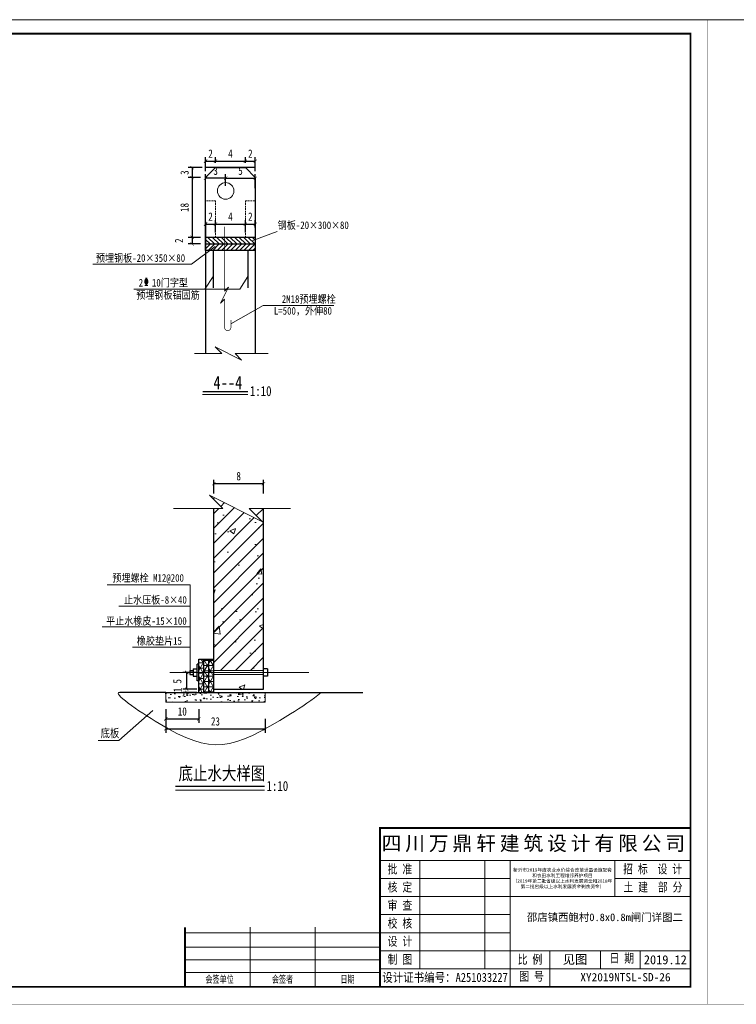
# Model space of a CAD drawing. Extents: x 36231 to 595326, y 3059 to 3871788.
# Tile 64 of 143: x 585215 to 585431, y 3864874 to 3865170. Entities that reach past the tile are written whole.
import ezdxf
from ezdxf.lldxf.tags import DXFTag

# ---------------------------------------------------------------- set-up
doc = ezdxf.new("R2010")
doc.units = 0
doc.header["$PDMODE"] = 32
doc.header["$PDSIZE"] = 0.2
doc.linetypes.add('HIDDEN', pattern=[0.375, 0.25, -0.125])
doc.layers.get('0').update_dxf_attribs({"linetype": 'CONTINUOUS'})
doc.layers.get('Defpoints').update_dxf_attribs({"linetype": 'CONTINUOUS'})
for name, color, linetype, lineweight in [('0.13填充', 8, 'CONTINUOUS', 9), ('0.13文字', 3, 'CONTINUOUS', 13), ('图框１', 5, 'CONTINUOUS', 60), ('文字', 7, 'CONTINUOUS', 15), ('文字层', 7, 'CONTINUOUS', 15), ('标注线', 7, 'CONTINUOUS', 18), ('细实线', 3, 'CONTINUOUS', 20), ('细线', 7, 'CONTINUOUS', 15), ('虚线', 251, 'HIDDEN', 15), ('轮廓线', 1, 'CONTINUOUS', 30), ('轮廓西线', 1, 'CONTINUOUS', 15)]:
    doc.layers.add(name, color=color, linetype=linetype, lineweight=lineweight)
doc.styles.add('-仿宋_GB2312', font='仿宋_GB2312_0.ttf')
doc.styles.add('CHX-1', font='tssdeng.shx', dxfattribs={"width": 0.7, "height": 300, "bigfont": 'atssdchn.shx'})
doc.styles.add('HZTXT', font='仿宋_GB2312_0.ttf', dxfattribs={"width": 0.8, "height": 2.5})
doc.styles.add('LYJFS', font='times.ttf', dxfattribs={"width": 0.7})
tags = doc.linetypes.add('DASHDOT2', pattern=[0.5, 0.25, -0.125, 0, -0.125]).pattern_tags.tags
tags[10:11] = [DXFTag(74, 4), DXFTag(75, 0), DXFTag(340, '0'), DXFTag(46, 1.0), DXFTag(50, 0.0), DXFTag(44, 0.0), DXFTag(45, 0.0)]
tags[8:9] = [DXFTag(74, 4), DXFTag(75, 0), DXFTag(340, '0'), DXFTag(46, 1.0), DXFTag(50, 0.0), DXFTag(44, 0.0), DXFTag(45, 0.0)]
tags[6:7] = [DXFTag(74, 4), DXFTag(75, 0), DXFTag(340, '0'), DXFTag(46, 1.0), DXFTag(50, 0.0), DXFTag(44, 0.0), DXFTag(45, 0.0)]
tags[4:5] = [DXFTag(74, 4), DXFTag(75, 0), DXFTag(340, '0'), DXFTag(46, 1.0), DXFTag(50, 0.0), DXFTag(44, 0.0), DXFTag(45, 0.0)]
doc.dimstyles.new('工作室标准标注', dxfattribs={"dimtxt": 2.5, "dimasz": 1, "dimexe": 1.2, "dimexo": 1.5, "dimgap": 1, "dimtad": 1, "dimdec": 1, "dimzin": 0, "dimdsep": 46, "dimtxsty": 'HZTXT', "dimblk": 'ARCHTICK', "dimcen": 0.09, "dimadec": 0, "dimazin": 0, "dimtfac": 0.09, "dimtdec": 1, "dimtofl": 0, "dimtmove": 2, "dimatfit": 3, "dimldrblk": 'ARCHTICK', "dimfxl": 3, "dimfxlon": 1, "dimtolj": 1, "dimtzin": 0, "dimarcsym": 0})

# ---------------------------------------------------------------- blocks, each defined once
blk = doc.blocks.new('eesz')
at = {"layer": '图框１', "color": 7, "const_width": 0.467}
blk.add_lwpolyline([(25244.5, -497.6), (25244.5, -1980.6), (27344.5, -1980.6), (27344.5, -497.6)], close=True, dxfattribs=at)
blk.add_lwpolyline([(25244.5, -497.6), (25244.5, -1980.6), (27344.5, -1980.6), (27344.5, -497.6)], close=True, dxfattribs=at)
at = {"layer": '图框１', "color": 5, "const_width": 0.467}
blk.add_lwpolyline([(25244.5, -497.6), (25244.5, -1980.6), (27344.5, -1980.6), (27344.5, -497.6)], close=True, dxfattribs=at)
at = {"layer": '图框１', "color": 7}
blk.add_lwpolyline([(25322.3, -518.3, 3.11, 3.11, 0), (27318.5, -518.3, 2.59, 2.59, 0), (27318.5, -1954.6, 2.59, 2.59, 0), (25322.3, -1954.6, 2.59, 2.59, 0)], format="xyseb", close=True, dxfattribs=at)
blk.add_lwpolyline([(25322.3, -518.3, 3.11, 3.11, 0), (27318.5, -518.3, 2.59, 2.59, 0), (27318.5, -1954.6, 2.59, 2.59, 0), (25322.3, -1954.6, 2.59, 2.59, 0)], format="xyseb", close=True, dxfattribs=at)
at = {"layer": '图框１', "color": 5}
blk.add_lwpolyline([(25322.3, -518.3, 3.11, 3.11, 0), (27318.5, -518.3, 2.59, 2.59, 0), (27318.5, -1954.6, 2.59, 2.59, 0), (25322.3, -1954.6, 2.59, 2.59, 0)], format="xyseb", close=True, dxfattribs=at)
at = {"layer": '细线', "color": 7}
for p, q in [((26850.3, -1715.1), (27318.5, -1715.1)), ((26850.3, -1764.1), (27318.5, -1764.1)), ((26910.2, -1764.1), (26910.2, -1927.4)), ((27008.2, -1764.1), (27008.2, -1927.4)), ((27046.3, -1764.1), (27046.3, -1954.6)), ((27204.2, -1764.1), (27204.2, -1818.5)), ((26850.3, -1791.3), (27046.3, -1791.3)), ((27204.2, -1791.3), (27318.5, -1791.3)), ((26850.3, -1818.5), (27318.5, -1818.5)), ((26850.3, -1845.7), (27046.3, -1845.7)), ((26654.3, -1864.8), (26654.3, -1954.6)), ((26752.3, -1864.8), (26752.3, -1954.6)), ((26556.3, -1873), (26850.3, -1873)), ((26850.3, -1873), (27046.3, -1873)), ((26556.3, -1894.7), (26850.3, -1894.7)), ((26850.3, -1900.2), (27318.5, -1900.2)), ((27106.2, -1900.2), (27106.2, -1954.6)), ((27182.4, -1900.2), (27182.4, -1927.4)), ((27242.3, -1900.2), (27242.3, -1927.4)), ((26556.3, -1913.8), (26850.3, -1913.8)), ((26850.3, -1927.4), (27318.5, -1927.4)), ((26556.3, -1932.9), (26850.3, -1932.9))]:
    blk.add_line(p, q, dxfattribs=at)
at = {"layer": '细线', "color": 7, "const_width": 2.72}
for points in [[(27318.5, -1715.1), (26850.3, -1715.1), (26850.3, -1954.6)], [(26556.3, -1864.8), (26556.3, -1954.6)]]:
    blk.add_lwpolyline(points, dxfattribs=at)
at = {"layer": '文字', "color": 7, "line_spacing_factor": 0.5, "style": '-仿宋_GB2312'}
for s, insert, char_height, width, attachment_point in [('{\\fSimSun|b0|i0|c134|p2;\\T1.2;\\C256;四川万鼎轩建筑设计有限公司}', (27084.4, -1739.6), 21.778, 468.222, 5), ('{\\W0.8;批 准}', (26880.3, -1777.7), 13.611, 59.889, 5), ('{\\W0.8;招 标  设 计}', (27261.3, -1777.7), 13.611, 114.153, 5), ('{\\W0.8;核 定}', (26880.3, -1804.9), 13.611, 59.889, 5), ('{\\W0.8;土 建  部 分}', (27261.7, -1804.9), 13.611, 114.902, 5), ('{\\W0.8;审 查}', (26880.3, -1832.1), 13.611, 59.889, 5), ('{\\W0.8;校 核}', (26880.3, -1859.4), 13.611, 59.889, 5), ('{\\W0.8;设 计}', (26880.3, -1886.6), 13.611, 59.889, 5), ('{\\W0.8;制 图}', (26880.3, -1913.8), 13.611, 59.889, 5), ('{\\W0.8;比 例}', (27076.3, -1913.8), 13.611, 59.889, 5), ('见图', (27144.3, -1913.8), 13.61, 76.222, 5), ('{\\W0.8;日 期}', (27196.2, -1904.4), 13.611, 54.508, 1), ('2019.12', (27280.4, -1913.8), 13.61, 76.222, 5), ('{\\W0.7; 会签单位}', (26605.3, -1943.7), 10.889, 98, 5), ('{\\W0.7;会签者}', (26703.3, -1943.7), 10.889, 98, 5), ('{\\W0.7;日期}', (26801.3, -1943.7), 10.89, 98, 5), ('{\\W0.85;设计证书编号：A251033227}', (26948.3, -1941), 13.611, 196, 5), ('{\\W0.8;图 号}', (27060.1, -1931.7), 13.611, 54.508, 1)]:
    blk.add_mtext(s, dxfattribs=dict(at, insert=insert, char_height=char_height, width=width, attachment_point=attachment_point))
at = {"layer": '文字', "color": 7, "insert": (27125.3, -1791.3), "char_height": 5, "width": 157.889, "attachment_point": 5, "style": '-仿宋_GB2312'}
blk.add_mtext('新沂市2019年度农业水价综合改革计量设施配套\\P和农田水利工程维修养护项目\\P（2019年第二批省级以上水利发展资金和2018年\\P第二批省级以上水利发展资金剩余资金）', dxfattribs=at)
blk = doc.blocks.new('_ARCHTICK')
at = {"color": 0, "linetype": 'ByBlock', "const_width": 0.15}
blk.add_lwpolyline([(-0.5, -0.5), (0.5, 0.5)], dxfattribs=at)
blk = doc.blocks.new('*D2125')
at = {"layer": 'Defpoints', "color": 0, "lineweight": 13}
for p in [(585265.5, 3864968.61), (585272.72, 3864968.61), (585272.72, 3864967.63)]:
    blk.add_point(p, dxfattribs=at)
at = {"layer": '细实线', "color": 0, "lineweight": -2}
for p, q in [((585265.5, 3864968.61), (585265.5, 3864969.61)), ((585268.5, 3864968.61), (585264.3, 3864968.61)), ((585268.5, 3864967.63), (585264.3, 3864967.63)), ((585265.5, 3864967.63), (585265.5, 3864966.63))]:
    blk.add_line(p, q, dxfattribs=at)
for p, rotation in [((585265.5, 3864968.61), 270), ((585265.5, 3864967.63), 90)]:
    blk.add_blockref('_ARCHTICK', p, dxfattribs=dict(at, rotation=rotation))
at = {"layer": '细实线', "color": 0, "lineweight": 9, "insert": (585262.73, 3864968.35), "char_height": 2.5, "attachment_point": 5, "rotation": 90, "style": 'HZTXT'}
blk.add_mtext('\\A1;1', dxfattribs=at)
blk = doc.blocks.new('*D2150')
at = {"layer": 'Defpoints', "color": 0, "lineweight": 13}
for p in [(585274.17, 3865108.73), (585271.17, 3865106.11), (585274.17, 3865104.74)]:
    blk.add_point(p, dxfattribs=at)
at = {"layer": '细实线', "color": 0, "lineweight": -2}
for p, q in [((585271.17, 3865107.61), (585271.17, 3865109.93)), ((585271.17, 3865108.73), (585274.17, 3865108.73)), ((585274.17, 3865106.24), (585274.17, 3865109.93))]:
    blk.add_line(p, q, dxfattribs=at)
at = {"layer": '细实线', "color": 0, "lineweight": -2, "rotation": 180}
blk.add_blockref('_ARCHTICK', (585271.17, 3865108.73), dxfattribs=at)
at = {"layer": '细实线', "color": 0, "lineweight": -2}
blk.add_blockref('_ARCHTICK', (585274.17, 3865108.73), dxfattribs=at)
at = {"layer": '细实线', "color": 0, "lineweight": 9, "insert": (585272.67, 3865110.98), "char_height": 2.5, "attachment_point": 5, "style": 'HZTXT'}
blk.add_mtext('\\A1;2', dxfattribs=at)
blk = doc.blocks.new('*D2151')
at = {"layer": 'Defpoints', "color": 0, "lineweight": 13}
for p in [(585267.1, 3865102.74), (585271.17, 3865104.74), (585271.17, 3865102.74)]:
    blk.add_point(p, dxfattribs=at)
at = {"layer": '细实线', "color": 0, "lineweight": -2}
for p, q in [((585269.67, 3865104.74), (585265.9, 3865104.74)), ((585269.67, 3865102.74), (585265.9, 3865102.74)), ((585267.1, 3865104.74), (585267.1, 3865102.74))]:
    blk.add_line(p, q, dxfattribs=at)
for p, rotation in [((585267.1, 3865104.74), 90), ((585267.1, 3865102.74), 270)]:
    blk.add_blockref('_ARCHTICK', p, dxfattribs=dict(at, rotation=rotation))
at = {"layer": '细实线', "color": 0, "lineweight": 9, "insert": (585263.15, 3865103.74), "char_height": 2.5, "attachment_point": 5, "rotation": 90, "style": 'HZTXT'}
blk.add_mtext('\\A1;2', dxfattribs=at)
blk = doc.blocks.new('*D2152')
at = {"layer": 'Defpoints', "color": 0, "lineweight": 13}
for p in [(585274.61, 3865125.74), (585267.1, 3865122.74), (585271.17, 3865122.74)]:
    blk.add_point(p, dxfattribs=at)
at = {"layer": '细实线', "color": 0, "lineweight": -2}
for p, q in [((585270.1, 3865125.74), (585265.9, 3865125.74)), ((585267.1, 3865125.74), (585267.1, 3865122.74)), ((585269.67, 3865122.74), (585265.9, 3865122.74))]:
    blk.add_line(p, q, dxfattribs=at)
for p, rotation in [((585267.1, 3865125.74), 90), ((585267.1, 3865122.74), 270)]:
    blk.add_blockref('_ARCHTICK', p, dxfattribs=dict(at, rotation=rotation))
at = {"layer": '细实线', "color": 0, "lineweight": 9, "insert": (585264.85, 3865124.24), "char_height": 2.5, "attachment_point": 5, "rotation": 90, "style": 'HZTXT'}
blk.add_mtext('\\A1;3', dxfattribs=at)
blk = doc.blocks.new('*D2153')
at = {"layer": 'Defpoints', "color": 0, "lineweight": 13}
for p in [(585271.17, 3865122.74), (585267.1, 3865104.74), (585269.21, 3865104.74)]:
    blk.add_point(p, dxfattribs=at)
at = {"layer": '细实线', "color": 0, "lineweight": -2}
for p, q in [((585269.67, 3865122.74), (585265.9, 3865122.74)), ((585267.1, 3865122.74), (585267.1, 3865104.74)), ((585267.71, 3865104.74), (585265.9, 3865104.74))]:
    blk.add_line(p, q, dxfattribs=at)
for p, rotation in [((585267.1, 3865122.74), 90), ((585267.1, 3865104.74), 270)]:
    blk.add_blockref('_ARCHTICK', p, dxfattribs=dict(at, rotation=rotation))
at = {"layer": '细实线', "color": 0, "lineweight": 9, "insert": (585264.85, 3865113.74), "char_height": 2.5, "attachment_point": 5, "rotation": 90, "style": 'HZTXT'}
blk.add_mtext('\\A1;18', dxfattribs=at)
blk = doc.blocks.new('*D2154')
at = {"layer": 'Defpoints', "color": 0, "lineweight": 13}
for p in [(585286.17, 3865108.73), (585286.17, 3865106.24), (585283.17, 3865104.74)]:
    blk.add_point(p, dxfattribs=at)
at = {"layer": '细实线', "color": 0, "lineweight": -2}
for p, q in [((585283.17, 3865106.24), (585283.17, 3865109.93)), ((585283.17, 3865108.73), (585286.17, 3865108.73)), ((585286.17, 3865107.74), (585286.17, 3865109.93))]:
    blk.add_line(p, q, dxfattribs=at)
at = {"layer": '细实线', "color": 0, "lineweight": -2, "rotation": 180}
blk.add_blockref('_ARCHTICK', (585283.17, 3865108.73), dxfattribs=at)
at = {"layer": '细实线', "color": 0, "lineweight": -2}
blk.add_blockref('_ARCHTICK', (585286.17, 3865108.73), dxfattribs=at)
at = {"layer": '细实线', "color": 0, "lineweight": 9, "insert": (585284.67, 3865110.98), "char_height": 2.5, "attachment_point": 5, "style": 'HZTXT'}
blk.add_mtext('\\A1;2', dxfattribs=at)
blk = doc.blocks.new('*D2155')
at = {"layer": 'Defpoints', "color": 0, "lineweight": 13}
for p in [(585283.17, 3865108.73), (585274.17, 3865104.74), (585283.17, 3865104.74)]:
    blk.add_point(p, dxfattribs=at)
at = {"layer": '细实线', "color": 0, "lineweight": -2}
for p, q in [((585274.17, 3865106.24), (585274.17, 3865109.93)), ((585274.17, 3865108.73), (585283.17, 3865108.73)), ((585283.17, 3865106.24), (585283.17, 3865109.93))]:
    blk.add_line(p, q, dxfattribs=at)
at = {"layer": '细实线', "color": 0, "lineweight": -2, "rotation": 180}
blk.add_blockref('_ARCHTICK', (585274.17, 3865108.73), dxfattribs=at)
at = {"layer": '细实线', "color": 0, "lineweight": -2}
blk.add_blockref('_ARCHTICK', (585283.17, 3865108.73), dxfattribs=at)
at = {"layer": '细实线', "color": 0, "lineweight": 9, "insert": (585278.67, 3865110.98), "char_height": 2.5, "attachment_point": 5, "style": 'HZTXT'}
blk.add_mtext('\\A1;4', dxfattribs=at)
blk = doc.blocks.new('*D2156')
at = {"layer": 'Defpoints', "color": 0, "lineweight": 13}
for p in [(585274.17, 3865127.71), (585274.17, 3865125.74), (585271.17, 3865115.74)]:
    blk.add_point(p, dxfattribs=at)
at = {"layer": '细实线', "color": 0, "lineweight": -2}
for p, q in [((585271.17, 3865124.71), (585271.17, 3865128.91)), ((585271.17, 3865127.71), (585274.17, 3865127.71)), ((585274.17, 3865127.24), (585274.17, 3865128.91))]:
    blk.add_line(p, q, dxfattribs=at)
at = {"layer": '细实线', "color": 0, "lineweight": -2, "rotation": 180}
blk.add_blockref('_ARCHTICK', (585271.17, 3865127.71), dxfattribs=at)
at = {"layer": '细实线', "color": 0, "lineweight": -2}
blk.add_blockref('_ARCHTICK', (585274.17, 3865127.71), dxfattribs=at)
at = {"layer": '细实线', "color": 0, "lineweight": 9, "insert": (585272.67, 3865129.96), "char_height": 2.5, "attachment_point": 5, "style": 'HZTXT'}
blk.add_mtext('\\A1;2', dxfattribs=at)
blk = doc.blocks.new('*D2157')
at = {"layer": 'Defpoints', "color": 0, "lineweight": 13}
for p in [(585283.17, 3865127.71), (585274.17, 3865125.74), (585283.17, 3865125.74)]:
    blk.add_point(p, dxfattribs=at)
at = {"layer": '细实线', "color": 0, "lineweight": -2}
for p, q in [((585274.17, 3865127.24), (585274.17, 3865128.91)), ((585274.17, 3865127.71), (585283.17, 3865127.71)), ((585283.17, 3865127.24), (585283.17, 3865128.91))]:
    blk.add_line(p, q, dxfattribs=at)
at = {"layer": '细实线', "color": 0, "lineweight": -2, "rotation": 180}
blk.add_blockref('_ARCHTICK', (585274.17, 3865127.71), dxfattribs=at)
at = {"layer": '细实线', "color": 0, "lineweight": -2}
blk.add_blockref('_ARCHTICK', (585283.17, 3865127.71), dxfattribs=at)
at = {"layer": '细实线', "color": 0, "lineweight": 9, "insert": (585278.67, 3865129.96), "char_height": 2.5, "attachment_point": 5, "style": 'HZTXT'}
blk.add_mtext('\\A1;4', dxfattribs=at)
blk = doc.blocks.new('*D2158')
at = {"layer": 'Defpoints', "color": 0, "lineweight": 13}
for p in [(585286.17, 3865127.71), (585283.17, 3865125.74), (585286.17, 3865122.53)]:
    blk.add_point(p, dxfattribs=at)
at = {"layer": '细实线', "color": 0, "lineweight": -2}
for p, q in [((585283.17, 3865127.24), (585283.17, 3865128.91)), ((585283.17, 3865127.71), (585286.17, 3865127.71)), ((585286.17, 3865124.71), (585286.17, 3865128.91))]:
    blk.add_line(p, q, dxfattribs=at)
at = {"layer": '细实线', "color": 0, "lineweight": -2, "rotation": 180}
blk.add_blockref('_ARCHTICK', (585283.17, 3865127.71), dxfattribs=at)
at = {"layer": '细实线', "color": 0, "lineweight": -2}
blk.add_blockref('_ARCHTICK', (585286.17, 3865127.71), dxfattribs=at)
at = {"layer": '细实线', "color": 0, "lineweight": 9, "insert": (585284.67, 3865129.96), "char_height": 2.5, "attachment_point": 5, "style": 'HZTXT'}
blk.add_mtext('\\A1;2', dxfattribs=at)
blk = doc.blocks.new('*D2159')
at = {"layer": 'Defpoints', "color": 0, "lineweight": 13}
for p in [(585271.17, 3865122.53), (585277.23, 3865118.74), (585271.17, 3865115.74)]:
    blk.add_point(p, dxfattribs=at)
at = {"layer": '细实线', "color": 0, "lineweight": -2}
for p, q in [((585271.17, 3865119.53), (585271.17, 3865123.73)), ((585277.23, 3865120.24), (585277.23, 3865123.73)), ((585277.23, 3865122.53), (585271.17, 3865122.53))]:
    blk.add_line(p, q, dxfattribs=at)
at = {"layer": '细实线', "color": 0, "lineweight": -2, "rotation": 180}
blk.add_blockref('_ARCHTICK', (585271.17, 3865122.53), dxfattribs=at)
at = {"layer": '细实线', "color": 0, "lineweight": -2}
blk.add_blockref('_ARCHTICK', (585277.23, 3865122.53), dxfattribs=at)
at = {"layer": '细实线', "color": 0, "lineweight": 9, "insert": (585274.2, 3865124.78), "char_height": 2.5, "attachment_point": 5, "style": 'HZTXT'}
blk.add_mtext('\\A1;3', dxfattribs=at)
blk = doc.blocks.new('*D2160')
at = {"layer": 'Defpoints', "color": 0, "lineweight": 13}
for p in [(585286.17, 3865122.53), (585277.23, 3865118.74), (585286.17, 3865115.74)]:
    blk.add_point(p, dxfattribs=at)
at = {"layer": '细实线', "color": 0, "lineweight": -2}
for p, q in [((585277.23, 3865120.24), (585277.23, 3865123.73)), ((585286.17, 3865119.53), (585286.17, 3865123.73)), ((585277.23, 3865122.53), (585286.17, 3865122.53))]:
    blk.add_line(p, q, dxfattribs=at)
at = {"layer": '细实线', "color": 0, "lineweight": -2, "rotation": 180}
blk.add_blockref('_ARCHTICK', (585277.23, 3865122.53), dxfattribs=at)
at = {"layer": '细实线', "color": 0, "lineweight": -2}
blk.add_blockref('_ARCHTICK', (585286.17, 3865122.53), dxfattribs=at)
at = {"layer": '细实线', "color": 0, "lineweight": 9, "insert": (585281.7, 3865124.78), "char_height": 2.5, "attachment_point": 5, "style": 'HZTXT'}
blk.add_mtext('\\A1;5', dxfattribs=at)

msp = doc.modelspace()

# ---------------------------------------------------------------- hatches: boundary and pattern name
at = {"lineweight": 13}
h = msp.add_hatch(dxfattribs=at)
h.set_pattern_fill('AR-CONC', color=8, scale=0.1, style=0)
h.set_pattern_definition([(50, (583438.706, 3863360.473), (18.21847, -1.59391), [1.905, -20.955]), (355, (583438.706, 3863360.473), (-3.52428, 19.10566), [1.524, -16.764]), (100.451, (583440.224, 3863360.34), (14.69425, 17.51167), [1.619, -17.809]), (46.1842, (583438.706, 3863365.553), (27.1079, -4.20423), [2.8575, -31.4325]), (96.6356, (583440.965, 3863365.203), (23.74042, 24.74256), [2.4285, -26.7135]), (351.184, (583438.706, 3863365.553), (23.74046, 24.7425), [2.286, -25.146]), (21, (583441.246, 3863364.283), (15.16149, -10.22655), [1.905, -20.955]), (326, (583441.246, 3863364.283), (6.1802, 18.4188), [1.524, -16.764]), (71.4514, (583442.51, 3863363.43), (21.34165, 8.19229), [1.619, -17.809]), (37.5, (583438.706, 3863360.473), (0.30886, 8.455504), [0, -16.5608, 0, -17.018, 0, -16.8275]), (7.5, (583438.706, 3863360.473), (6.681966, 10.018057), [0, -9.7028, 0, -16.1798, 0, -6.4135]), (327.5, (583433.042, 3863360.473), (13.55906, -0.572874), [0, -6.35, 0, -19.812, 0, -26.289]), (317.5, (583430.502, 3863360.473), (14.81292, 2.54265), [0, -8.255, 0, -13.1572, 0, -18.669])])
h.paths.add_polyline_path([(585288.65, 3865023.06), (585284.34, 3865023.06), (585288.34, 3865019.06), (585272.34, 3865027.06), (585276.34, 3865023.06), (585273.65, 3865023.06), (585273.65, 3864974.23), (585288.65, 3864974.23)])
h.paths.add_polyline_path([(585288.65, 3864973.03), (585273.65, 3864973.03), (585273.65, 3864968.63), (585288.65, 3864968.63)])
at = {"lineweight": 9}
h = msp.add_hatch(dxfattribs=at)
h.set_pattern_fill('AR-CONC', scale=0.02, style=0)
h.set_pattern_definition([(50, (582606.9774, 3867944.8935), (3.6436934, -0.3187817), [0.381, -4.191]), (355, (582606.9774, 3867944.8935), (-0.7048565, 3.821133), [0.3048, -3.3528]), (100.451, (582607.281, 3867944.867), (2.93885, 3.5023338), [0.3238, -3.5618]), (46.1842, (582606.9774, 3867945.9095), (5.421581, -0.8408466), [0.5715, -6.2865]), (96.6356, (582607.429, 3867945.8394), (4.748085, 4.948511), [0.4857, -5.3427]), (351.184, (582606.9774, 3867945.9095), (4.748092, 4.948502), [0.4572, -5.0292]), (21, (582607.4854, 3867945.6555), (3.0322976, -2.0453104), [0.381, -4.191]), (326, (582607.4854, 3867945.6555), (1.2360406, 3.6837593), [0.3048, -3.3528]), (71.4514, (582607.738, 3867945.485), (4.2683298, 1.638457), [0.3238, -3.5618]), (37.5, (582606.9774, 3867944.8935), (0.06177207, 1.69110078), [0, -3.31216, 0, -3.4036, 0, -3.3655]), (7.5, (582606.9774, 3867944.8935), (1.33639325, 2.0036115), [0, -1.94056, 0, -3.23596, 0, -1.2827]), (327.5, (582605.8445, 3867944.8935), (2.7118119, -0.1145749), [0, -1.27, 0, -3.9624, 0, -5.2578]), (317.5, (582605.3365, 3867944.8935), (2.9625836, 0.5085298), [0, -1.651, 0, -2.63144, 0, -3.7338])])
h.paths.add_polyline_path([(585289.15, 3864964.63), (585289.15, 3864967.63), (585259.15, 3864967.63), (585259.15, 3864964.63)])
at = {"layer": '0.13填充', "lineweight": 13}
h = msp.add_hatch(dxfattribs=at)
h.set_pattern_fill('ANSI31', color=8, style=0)
h.set_pattern_definition([(45, (584351.541, 3865082.8028), (-2.245064, 2.245064), [])])
h.paths.add_polyline_path([(585288.65, 3865023.06), (585284.34, 3865023.06), (585288.34, 3865019.06), (585272.34, 3865027.06), (585276.34, 3865023.06), (585273.65, 3865023.06), (585273.65, 3864974.23), (585288.65, 3864974.23)])
h.paths.add_polyline_path([(585279.41, 3865006.82), (585282.89, 3865006.82), (585282.89, 3865003.07), (585279.41, 3865003.07)], flags=24)
at = {"layer": '标注线'}
h = msp.add_hatch(dxfattribs=at)
h.set_pattern_fill('ANSI31', scale=0.3, angle=90, style=0)
h.set_pattern_definition([(135, (583691.15995, 3863932.1185), (-0.6735192, -0.6735192), [])])
h.paths.add_polyline_path([(585281.19, 3865102.74), (585281.19, 3865104.74), (585276.18, 3865104.74), (585276.18, 3865102.74)])
h.paths.add_polyline_path([(585276.18, 3865102.74), (585276.18, 3865104.74), (585271.17, 3865104.74), (585271.17, 3865102.74)])
h.paths.add_polyline_path([(585281.19, 3865104.74), (585281.19, 3865102.74), (585286.17, 3865102.74), (585286.17, 3865104.74)])
h = msp.add_hatch(dxfattribs=at)
h.set_pattern_fill('ANSI31', scale=0.3, style=0)
h.set_pattern_definition([(45, (583691.15995, 3863932.1185), (-0.6735192, 0.6735192), [])])
h.paths.add_polyline_path([(585276.18, 3865102.74), (585276.18, 3865100.74), (585281.19, 3865100.74), (585281.19, 3865102.74)])
h.paths.add_polyline_path([(585271.17, 3865102.74), (585271.17, 3865100.74), (585276.18, 3865100.74), (585276.18, 3865102.74)])
h.paths.add_polyline_path([(585286.17, 3865100.74), (585286.17, 3865102.74), (585281.19, 3865102.74), (585281.19, 3865100.74)])
h = msp.add_hatch(dxfattribs=at)
h.set_pattern_fill('NET3', scale=0.5, style=0)
h.set_pattern_definition([(0, (583063.4603, 3863360.473), (0, 1.5875), []), (60, (583063.4603, 3863360.473), (-1.3748153, 0.79375), []), (120, (583063.4603, 3863360.473), (-1.3748153, -0.79375), [])])
h.paths.add_polyline_path([(585270.65, 3864973.03), (585269.15, 3864973.03), (585269.15, 3864967.63), (585270.65, 3864967.63)])
h.paths.add_polyline_path([(585270.65, 3864973.63), (585270.65, 3864974.23), (585269.15, 3864974.23), (585269.15, 3864973.63)])
h.paths.add_polyline_path([(585270.65, 3864973.03), (585270.65, 3864973.63), (585269.15, 3864973.63), (585269.15, 3864973.03)])
h.paths.add_polyline_path([(585270.65, 3864974.23), (585270.65, 3864977.63), (585269.15, 3864977.63), (585269.15, 3864974.23)])
h = msp.add_hatch(dxfattribs=at)
h.set_pattern_fill('NET3', scale=0.5, style=0)
h.set_pattern_definition([(0, (583699.8199, 3863345.3266), (0, 1.5875), []), (60, (583699.8199, 3863345.3266), (-1.3748153, 0.79375), []), (120, (583699.8199, 3863345.3266), (-1.3748153, -0.79375), [])])
h.paths.add_polyline_path([(585270.65, 3864973.63), (585272.15, 3864973.63), (585272.15, 3864977.63), (585270.65, 3864977.63)])
h.paths.add_polyline_path([(585272.15, 3864973.63), (585273.65, 3864973.63), (585273.65, 3864977.63), (585272.15, 3864977.63)])
h.paths.add_polyline_path([(585273.65, 3864973.63), (585272.15, 3864973.63), (585272.15, 3864967.63), (585273.65, 3864967.63)])
h.paths.add_polyline_path([(585272.15, 3864973.63), (585270.65, 3864973.63), (585270.65, 3864967.63), (585272.15, 3864967.63)])

# ---------------------------------------------------------------- linework, layer by layer
at = {"layer": '0.13文字', "lineweight": 13}
msp.add_line((590756.67, 3865170.28), (583664.28, 3865170.28), dxfattribs=at)
at = {"layer": '图框１', "color": 7, "const_width": 0.4}
msp.add_lwpolyline([(585270.26, 3865058.26), (585283.93, 3865058.26)], dxfattribs=at)
at = {"layer": '标注线', "color": 7}
for p, q in [((585270.26, 3865057.43), (585283.93, 3865057.43)), ((585262.08, 3864938.2), (585288.96, 3864938.2))]:
    msp.add_line(p, q, dxfattribs=at)
at = {"layer": '标注线', "color": 7, "const_width": 0.4}
msp.add_lwpolyline([(585262.08, 3864939.27), (585288.96, 3864939.27)], dxfattribs=at)
at = {"layer": '标注线', "color": 7}
msp.add_circle((585277.23, 3865118.74), 2.5, dxfattribs=at)
msp.add_open_spline([(585245.33, 3864967.63), (585242.71, 3864967.63), (585270.92, 3864948.17), (585279.9, 3864950.25), (585303.63, 3864965.49), (585305.99, 3864967.63)], degree=3, knots=[0, 0, 0, 0, 181.378696, 634.14715, 716.224177, 716.224177, 716.224177, 716.224177], dxfattribs=at)
at = {"layer": '细实线', "lineweight": 9}
for p, q in [((585285.38, 3865103.74), (585292.76, 3865106.51)), ((585266.97, 3865096.64), (585274.09, 3865102.03)), ((585237.18, 3865096.64), (585266.97, 3865096.64)), ((585270.97, 3865089.16), (585273.42, 3865092.9)), ((585281.46, 3865089.16), (585283.92, 3865092.9)), ((585249.56, 3865089.16), (585281.46, 3865089.16)), ((585278.11, 3865089.68), (585275.71, 3865084.88)), ((585276.91, 3865088.48), (585278.11, 3865089.68)), ((585275.71, 3865084.88), (585276.91, 3865086.08)), ((585288.5, 3865084.25), (585278.8, 3865078.72)), ((585288.5, 3865084.25), (585309.83, 3865084.25)), ((585274.05, 3865071.75), (585282.05, 3865067.75)), ((585276.05, 3865069.75), (585274.05, 3865071.75)), ((585267.79, 3865069.75), (585276.05, 3865069.75)), ((585280.05, 3865069.75), (585290.01, 3865069.75)), ((585282.05, 3865067.75), (585280.05, 3865069.75)), ((585272.34, 3865027.06), (585288.34, 3865019.06)), ((585276.34, 3865023.06), (585272.34, 3865027.06)), ((585261.55, 3865023.06), (585276.34, 3865023.06)), ((585284.34, 3865023.06), (585296.81, 3865023.06)), ((585288.34, 3865019.06), (585284.34, 3865023.06)), ((585241.52, 3865000.04), (585266.49, 3865000.04)), ((585266.49, 3865000.04), (585266.49, 3864973.63)), ((585245.05, 3864993.6), (585266.49, 3864993.6)), ((585239.98, 3864987.33), (585266.49, 3864987.33)), ((585249.19, 3864981.23), (585266.49, 3864981.23)), ((585255.3, 3864962.14), (585245, 3864953.15)), ((585245, 3864953.15), (585238.8, 3864953.15))]:
    msp.add_line(p, q, dxfattribs=at)
at = {"layer": '细实线', "color": 1, "linetype": 'DASHDOT2', "ltscale": 3}
msp.add_line((585260.44, 3864973.63), (585302.3, 3864973.63), dxfattribs=at)
at = {"layer": '虚线', "color": 7, "ltscale": 2}
for p, q in [((585274.17, 3865115.74), (585271.17, 3865115.74)), ((585274.17, 3865104.74), (585274.17, 3865115.74)), ((585283.17, 3865115.74), (585286.17, 3865115.74)), ((585283.17, 3865104.74), (585283.17, 3865115.74))]:
    msp.add_line(p, q, dxfattribs=at)
at = {"layer": '虚线', "color": 7}
msp.add_line((585286.17, 3865104.74), (585286.17, 3865115.74), dxfattribs=at)
at = {"layer": '虚线', "color": 7, "ltscale": 0.2}
for p, q in [((585273.65, 3864974.23), (585288.65, 3864974.23)), ((585273.65, 3864973.03), (585288.65, 3864973.03))]:
    msp.add_line(p, q, dxfattribs=at)
at = {"layer": '轮廓线', "color": 7}
for p, q in [((585262.15, 3864967.63), (585263.65, 3864967.63)), ((585263.65, 3864967.63), (585266.65, 3864967.63))]:
    msp.add_line(p, q, dxfattribs=at)
at = {"layer": '轮廓西线', "color": 4, "lineweight": 30}
for p, q in [((585286.17, 3865125.74), (585271.17, 3865125.74)), ((585271.17, 3865122.74), (585274.17, 3865125.74)), ((585274.17, 3865125.74), (585283.17, 3865125.74)), ((585286.17, 3865122.74), (585283.17, 3865125.74)), ((585271.17, 3865102.74), (585271.17, 3865122.74)), ((585286.17, 3865122.74), (585286.17, 3865100.74)), ((585271.17, 3865109.4), (585271.17, 3865069.75)), ((585286.17, 3865109.4), (585286.17, 3865069.75)), ((585286.17, 3865104.74), (585271.17, 3865104.74)), ((585271.17, 3865102.74), (585286.17, 3865102.74)), ((585271.17, 3865100.74), (585271.17, 3865102.74)), ((585286.17, 3865100.74), (585271.17, 3865100.74)), ((585273.42, 3865100.74), (585273.42, 3865089.57)), ((585283.92, 3865100.74), (585283.92, 3865089.57)), ((585273.65, 3864967.63), (585273.65, 3865023.06)), ((585288.65, 3864968.63), (585288.65, 3865023.06)), ((585268.65, 3864971.13), (585268.65, 3864976.13)), ((585269.15, 3864976.13), (585268.65, 3864976.13)), ((585269.15, 3864967.63), (585269.15, 3864977.63)), ((585269.15, 3864977.63), (585270.65, 3864977.63)), ((585270.65, 3864967.63), (585270.65, 3864977.63)), ((585270.65, 3864977.63), (585273.65, 3864977.63)), ((585272.15, 3864967.63), (585272.15, 3864977.63)), ((585266.42, 3864974.23), (585266.42, 3864973.03)), ((585266.42, 3864974.23), (585267.45, 3864974.23)), ((585266.42, 3864973.03), (585267.45, 3864973.03)), ((585267.45, 3864974.76), (585267.45, 3864972.51)), ((585267.45, 3864974.76), (585268.65, 3864974.76)), ((585267.45, 3864972.51), (585268.65, 3864972.51)), ((585289.85, 3864974.76), (585288.65, 3864974.76)), ((585289.85, 3864972.51), (585288.65, 3864972.51)), ((585289.85, 3864974.76), (585289.85, 3864972.51)), ((585269.15, 3864971.13), (585268.65, 3864971.13)), ((585259.15, 3864967.63), (585245.33, 3864967.63)), ((585259.15, 3864967.63), (585289.15, 3864967.63)), ((585273.65, 3864968.63), (585288.65, 3864968.63)), ((585289.15, 3864967.63), (585318.58, 3864967.63))]:
    msp.add_line(p, q, dxfattribs=at)
at = {"layer": '轮廓西线', "color": 4, "lineweight": 9}
for p, q in [((585259.15, 3864967.63), (585259.15, 3864964.63)), ((585289.15, 3864967.63), (585289.15, 3864964.63)), ((585259.15, 3864964.63), (585289.15, 3864964.63))]:
    msp.add_line(p, q, dxfattribs=at)
at = {"layer": '轮廓西线', "color": 4, "lineweight": 30, "const_width": 0.2}
for points in [[(585276.91, 3865107.94), (585276.91, 3865088.48)], [(585276.91, 3865086.08), (585276.91, 3865077.57)], [(585278.8, 3865079.87), (585278.8, 3865077.57)]]:
    msp.add_lwpolyline(points, dxfattribs=at)
msp.add_lwpolyline([(585276.91, 3865077.57, 1), (585278.8, 3865077.57)], format="xyb", dxfattribs=at)

# ---------------------------------------------------------------- block references
at = {"layer": '文字层', "xscale": 0.1999999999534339, "yscale": 0.2000000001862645, "zscale": 0.2}
for p in [(579953.71, 3865269.8), (580373.71, 3865269.8)]:
    msp.add_blockref('eesz', p, dxfattribs=at)

# ---------------------------------------------------------------- texts
at = {"layer": '0.13文字', "color": 0, "linetype": 'Continuous', "lineweight": 13, "insert": (585384.15, 3864883.07), "char_height": 2.5, "width": 66.6611, "attachment_point": 1, "style": 'LYJFS'}
msp.add_mtext('{\\fFangSong_GB2312|b0|i0|c134|p49;\\W1;XY2019NTSL-SD-26}', dxfattribs=at)
at = {"layer": '文字', "color": 7, "insert": (585368.04, 3864901.01), "char_height": 2.3, "width": 72.3832, "attachment_point": 1, "style": '-仿宋_GB2312'}
msp.add_mtext('\\A1;邵店镇西鲍村{\\A0;0.8x0.8m闸门详图二}', dxfattribs=at)
at = {"layer": '细实线', "lineweight": 9, "style": '-仿宋_GB2312'}
for s, height, width, p in [('钢板-20×300×80', 2.3, 0.85, (585292.92, 3865107.25)), ('预埋钢板-20×350×80', 2.3, 0.85, (585238.11, 3865097.36)), ('2  10门字型', 2.3, 0.85, (585251.01, 3865089.92)), ('预埋钢板锚固筋', 2.3, 0.85, (585250.27, 3865086.21)), ('2M18预埋螺栓', 2.3, 0.85, (585294.15, 3865085)), ('L=500，外伸80', 2.3, 0.85, (585291.76, 3865081.45)), ('预埋螺栓 M12@200', 2.3, 0.85, (585243.07, 3865000.97)), ('止水压板-8×40', 2.3, 0.85, (585246.59, 3864994.35)), ('平止水橡皮-15×100', 2.3, 0.85, (585241.17, 3864987.99)), ('橡胶垫片15', 2.3, 0.85, (585250.45, 3864981.99)), ('底板', 2.5, 0.8, (585239.56, 3864954.1))]:
    msp.add_text(s, height=height, dxfattribs=dict(at, width=width)).set_placement(p)
at = {"layer": '细实线', "color": 7, "style": '-仿宋_GB2312', "width": 0.8}
for s, height, p in [('4--4', 4, (585273.54, 3865058.97)), ('1:10', 3, (585284.53, 3865056.92)), ('底止水大样图', 4, (585263.01, 3864941.23)), ('1:10', 3, (585289.56, 3864937.93))]:
    msp.add_text(s, height=height, dxfattribs=at).set_placement(p)
at = {"layer": '细实线', "lineweight": 13, "insert": (585254.02, 3865090.19), "char_height": 2.3, "width": 4.157, "attachment_point": 9, "style": 'CHX-1'}
msp.add_mtext('\x84', dxfattribs=at)

# ---------------------------------------------------------------- dimensions: what is measured, and where the dimension line sits
at = {"layer": '细实线', "lineweight": 9}
for base, p1, p2, text, picture, middle in [((585274.17, 3865127.71), (585271.17, 3865115.74), (585274.17, 3865125.74), '2', '*D2156', (585272.67, 3865129.96)), ((585283.17, 3865127.71), (585274.17, 3865125.74), (585283.17, 3865125.74), '4', '*D2157', (585278.67, 3865129.96)), ((585286.17, 3865127.71), (585283.17, 3865125.74), (585286.17, 3865122.53), '2', '*D2158', (585284.67, 3865129.96)), ((585271.17, 3865122.53), (585277.23, 3865118.74), (585271.17, 3865115.74), '3', '*D2159', (585274.2, 3865124.78)), ((585274.17, 3865108.73), (585271.17, 3865106.11), (585274.17, 3865104.74), '2', '*D2150', (585272.67, 3865110.98)), ((585283.17, 3865108.73), (585274.17, 3865104.74), (585283.17, 3865104.74), '4', '*D2155', (585278.67, 3865110.98)), ((585286.17, 3865108.73), (585283.17, 3865104.74), (585286.17, 3865106.24), '2', '*D2154', (585284.67, 3865110.98))]:
    dim = msp.add_linear_dim(base=base, p1=p1, p2=p2, text=text, dimstyle='工作室标准标注', override={"dimdec": 0, "dimlfac": 1}, dxfattribs=at)
    dim.commit()
    dim.dimension.update_dxf_attribs({"geometry": picture, "text_midpoint": middle})
for base, p1, p2, picture, middle in [((585267.1, 3865122.74), (585274.61, 3865125.74), (585271.17, 3865122.74), '*D2152', (585264.85, 3865124.24)), ((585267.1, 3865104.74), (585271.17, 3865122.74), (585269.21, 3865104.74), '*D2153', (585264.85, 3865113.74)), ((585267.1, 3865102.74), (585271.17, 3865104.74), (585271.17, 3865102.74), '*D2151', (585263.15, 3865103.74))]:
    dim = msp.add_linear_dim(base=base, p1=p1, p2=p2, angle=90, dimstyle='工作室标准标注', override={"dimdec": 0, "dimlfac": 1}, dxfattribs=at)
    dim.commit()
    dim.dimension.update_dxf_attribs({"geometry": picture, "text_midpoint": middle})
dim = msp.add_linear_dim(base=(585286.17, 3865122.53), p1=(585277.23, 3865118.74), p2=(585286.17, 3865115.74), angle=180, text='5', dimstyle='工作室标准标注', override={"dimdec": 0, "dimlfac": 1}, dxfattribs=at)
dim.commit()
dim.dimension.update_dxf_attribs({"geometry": '*D2160', "text_midpoint": (585281.7, 3865124.78)})
for base, p1, p2, text in [((585288.65, 3865030.52), (585273.65, 3864967.63), (585288.65, 3864967.63), '8'), ((585289.15, 3864956.63), (585259.15, 3864964.63), (585289.15, 3864964.63), '23')]:
    msp.add_linear_dim(base=base, p1=p1, p2=p2, text=text, dimstyle='工作室标准标注', override={"dimdec": 0}, dxfattribs=at).render()
msp.add_linear_dim(base=(585265.5, 3864973.64), p1=(585272.38, 3864968.61), p2=(585272.38, 3864973.64), angle=90, location=(585262.67, 3864970.96), dimstyle='工作室标准标注', override={"dimdec": 0}, dxfattribs=at).render()
dim = msp.add_linear_dim(base=(585265.5, 3864968.61), p1=(585272.72, 3864967.63), p2=(585272.72, 3864968.61), angle=90, dimstyle='工作室标准标注', override={"dimdec": 0}, dxfattribs=at)
dim.commit()
dim.dimension.update_dxf_attribs({"geometry": '*D2125', "text_midpoint": (585262.73, 3864968.35), "dimtype": 160})
msp.add_linear_dim(base=(585269.15, 3864959.61), p1=(585259.15, 3864964.63), p2=(585269.15, 3864967.63), dimstyle='工作室标准标注', override={"dimdec": 0}, dxfattribs=at).render()

doc.saveas('drawing.dxf')
